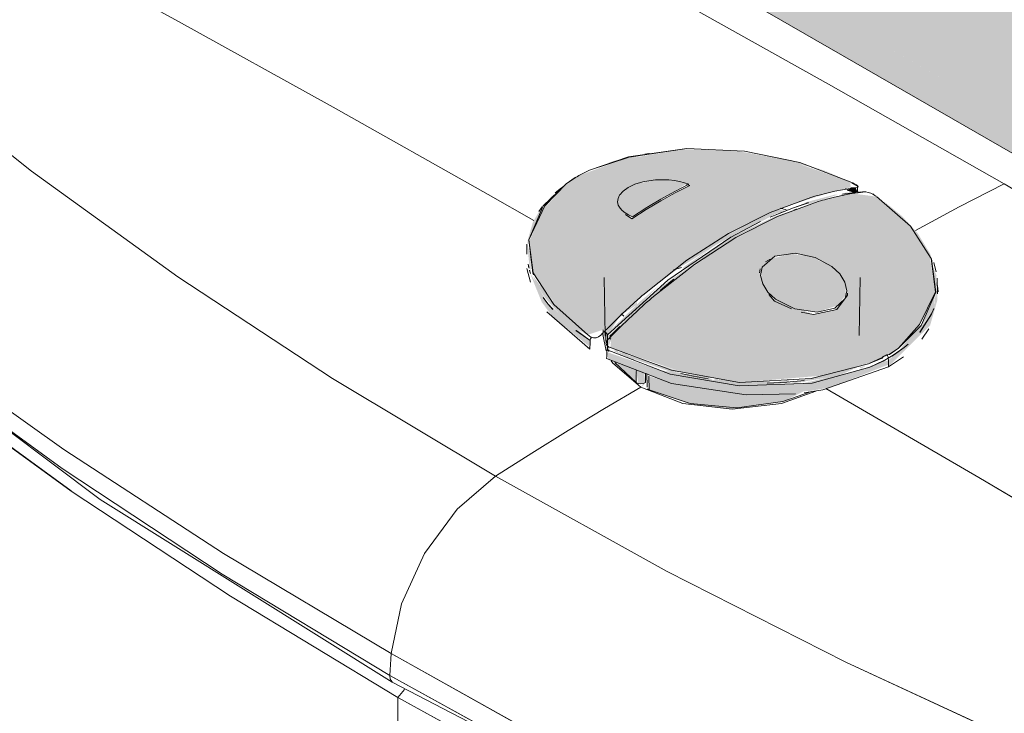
# Model space of a CAD drawing. Header units: metres. Extents: x -5.4 to 6, y -8 to 2.6.
# Tile 36 of 63: x 4.699 to 4.855, y -6.047 to -5.937. Entities that reach past the tile are written whole.
import ezdxf

# ---------------------------------------------------------------- set-up
doc = ezdxf.new("R2010")
doc.units = ezdxf.units.M
doc.layers.add('P-SANR-FIXT', color=7, linetype='Continuous', lineweight=5)

# ---------------------------------------------------------------- blocks, each defined once
blk = doc.blocks.new('BARRA DE APOIO EM AÇO INOX 70cm - 2310_E_070_BR_Branco-V3-ISO_BANHEIRO')
at = {"layer": 'P-SANR-FIXT', "true_color": 0xf4f4f4}
for points in [[(6.66968, -6.024), (6.67054, -6.0185), (6.67299, -6.01285), (6.67667, -6.0079), (6.68099, -6.00441), (6.68532, -6.0029), (6.68838, -6.00326), (6.26332, -5.75785), (6.25965, -5.75713), (6.25532, -5.75864), (6.25099, -5.76213), (6.24732, -5.76709), (6.24486, -5.77274), (6.244, -5.77824), (6.66575, -6.02173)], [(6.67299, -6.03133), (6.67054, -6.0285), (6.66968, -6.024), (6.244, -5.77824), (6.24486, -5.78274), (6.24732, -5.78556), (6.67177, -6.03062)]]:
    blk.add_hatch(color=7, dxfattribs=at).paths.add_polyline_path(points)
at = {"layer": 'P-SANR-FIXT'}
blk.add_line((6.24732, -5.78556), (6.67299, -6.03133), dxfattribs=at)
blk = doc.blocks.new('Deca_Caixa acoplada com acionamento Duo_Cx_ Acoplada Univ_ Compet_CDC_00F - CDC_00F_17_Branco-2802808-ISO_BANHEIRO')
at = {"layer": 'P-SANR-FIXT', "true_color": 0xf4f4f4}
h = blk.add_hatch(color=7, dxfattribs=at)
h.paths.add_polyline_path([(6.47901, -5.98699), (6.48215, -5.98596), (6.48826, -5.98027), (6.49755, -5.97336), (6.50378, -5.96966), (6.51019, -5.96673), (6.51753, -5.96437), (6.5207, -5.96358), (6.52065, -5.96273), (6.51099, -5.95933), (6.50243, -5.95777), (6.4941, -5.95754), (6.48442, -5.95921), (6.4774, -5.96182), (6.47499, -5.96362), (6.47185, -5.96735), (6.46972, -5.97218), (6.47034, -5.97717), (6.47433, -5.98279), (6.47878, -5.98678)])
h.paths.add_polyline_path([(6.48599, -5.9686), (6.48379, -5.96558), (6.48414, -5.96473), (6.48543, -5.9636), (6.48797, -5.96268), (6.4909, -5.96238), (6.49434, -5.96286), (6.49493, -5.96342), (6.48829, -5.9671), (6.48651, -5.96826)])
h = blk.add_hatch(color=7, dxfattribs=at)
h.paths.add_polyline_path([(6.52077, -5.96278), (6.51662, -5.96096), (6.51151, -5.95933), (6.50506, -5.95803), (6.50835, -5.95877), (6.51463, -5.96043), (6.52065, -5.96273)])
h.paths.add_polyline_path([(6.48043, -5.9605), (6.48804, -5.95839), (6.48312, -5.95941), (6.48074, -5.96032)])
h.paths.add_polyline_path([(6.50048, -5.95769), (6.49678, -5.95745), (6.50009, -5.95767)])
for points in [[(6.48612, -5.96826), (6.49289, -5.96419), (6.49472, -5.96299), (6.49209, -5.96244), (6.48953, -5.96245), (6.48647, -5.96311), (6.48461, -5.96418), (6.48379, -5.96558), (6.48386, -5.9664), (6.48494, -5.96765), (6.48599, -5.9682)], [(6.48216, -5.98895), (6.48235, -5.98867), (6.48336, -5.98652), (6.4944, -5.97701), (6.49811, -5.9744), (6.50481, -5.97039), (6.51209, -5.96706), (6.50869, -5.96821), (6.50163, -5.97155), (6.49011, -5.97978), (6.48213, -5.98733), (6.48216, -5.98867)], [(6.51539, -5.98341), (6.51866, -5.98232), (6.51994, -5.98066), (6.51991, -5.9792), (6.51928, -5.97782), (6.51814, -5.97655), (6.51716, -5.97585), (6.51405, -5.97452), (6.51113, -5.97418), (6.50828, -5.97489), (6.5066, -5.9767), (6.50662, -5.97837), (6.50719, -5.97959), (6.50864, -5.98118), (6.50993, -5.98191), (6.51255, -5.98299), (6.51523, -5.98339)], [(6.52672, -5.99206), (6.53332, -5.98546), (6.53443, -5.98159), (6.53448, -5.97868), (6.53415, -5.9786), (6.53425, -5.97889), (6.5343, -5.97952), (6.5342, -5.98035), (6.53399, -5.98201), (6.53296, -5.98442), (6.52819, -5.98971), (6.52669, -5.99103), (6.52671, -5.99172)], [(6.51053, -5.98229), (6.51026, -5.98207), (6.50851, -5.98139), (6.5088, -5.98169), (6.51033, -5.98222)], [(6.48258, -5.9879), (6.48298, -5.98696), (6.48259, -5.98776)], [(6.50415, -5.99654), (6.51434, -5.99588), (6.51749, -5.99533), (6.52671, -5.99172), (6.52669, -5.99103), (6.52487, -5.99161), (6.52193, -5.99264), (6.51305, -5.99471), (6.50144, -5.99482), (6.49049, -5.99263), (6.48206, -5.98973), (6.48228, -5.99087), (6.49254, -5.99474), (6.50346, -5.99643)]]:
    blk.add_hatch(color=7, dxfattribs=at).paths.add_polyline_path(points)
h = blk.add_hatch(color=7, dxfattribs=at)
h.paths.add_polyline_path([(6.47901, -5.98699), (6.47297, -5.98115), (6.47034, -5.97766), (6.47077, -5.9788), (6.47226, -5.98115), (6.47502, -5.98424), (6.47731, -5.98609), (6.47878, -5.9869)])
h.paths.add_polyline_path([(6.46942, -5.97262), (6.46972, -5.97218), (6.46995, -5.97135), (6.47294, -5.96579), (6.47344, -5.96478), (6.4715, -5.9671), (6.47031, -5.9691), (6.46952, -5.9719), (6.46944, -5.97245)])
h.paths.add_polyline_path([(6.46999, -5.97696), (6.46997, -5.97453), (6.46942, -5.97262), (6.46975, -5.97601), (6.46993, -5.97673)])
h = blk.add_hatch(color=7, dxfattribs=at)
h.paths.add_polyline_path([(6.48684, -5.98216), (6.4868, -5.9818), (6.48469, -5.98359), (6.48649, -5.98243), (6.4868, -5.98219)])
h.paths.add_polyline_path([(6.48205, -5.98684), (6.48548, -5.98395), (6.49057, -5.97893), (6.48726, -5.98175), (6.48213, -5.98675)])
h.paths.add_polyline_path([(6.49423, -5.97661), (6.49884, -5.97304), (6.49417, -5.97627), (6.49418, -5.9763)])
h.paths.add_polyline_path([(6.4964, -5.9741), (6.4977, -5.9734), (6.4969, -5.97377), (6.49673, -5.97389)])
h.paths.add_polyline_path([(6.50293, -5.97093), (6.50957, -5.96742), (6.50638, -5.96869), (6.50391, -5.97007), (6.50282, -5.97091)])
h.paths.add_polyline_path([(6.51039, -5.96741), (6.51103, -5.96673), (6.51036, -5.96728)])
h.paths.add_polyline_path([(6.51403, -5.96622), (6.51864, -5.96476), (6.51813, -5.96477), (6.51343, -5.966), (6.51397, -5.96619)])
h.paths.add_polyline_path([(6.51913, -5.96492), (6.52065, -5.96424), (6.5193, -5.96463), (6.51915, -5.96489)])
h = blk.add_hatch(color=7, dxfattribs=at)
h.paths.add_polyline_path([(6.50306, -5.99457), (6.51617, -5.99347), (6.52427, -5.99131), (6.52778, -5.98947), (6.52842, -5.98896), (6.53161, -5.98536), (6.53415, -5.98019), (6.53324, -5.97452), (6.53019, -5.96977), (6.52479, -5.96506), (6.52098, -5.96457), (6.5159, -5.96573), (6.51102, -5.9675), (6.50659, -5.96948), (6.49973, -5.97335), (6.49313, -5.97801), (6.48657, -5.98348), (6.4828, -5.98721), (6.48259, -5.98901), (6.49408, -5.99294), (6.50263, -5.99449)])
h.paths.add_polyline_path([(6.51484, -5.98378), (6.50846, -5.98131), (6.50715, -5.97953), (6.50662, -5.97837), (6.50649, -5.97685), (6.50869, -5.97453), (6.5124, -5.97417), (6.51604, -5.97525), (6.51871, -5.97709), (6.51971, -5.97851), (6.52001, -5.97964), (6.52, -5.98099), (6.51819, -5.98306), (6.51523, -5.9837)])
h = blk.add_hatch(color=7, dxfattribs=at)
h.paths.add_polyline_path([(6.52178, -5.96374), (6.52177, -5.9634), (6.52171, -5.9637)])
h.paths.add_polyline_path([(6.52125, -5.96453), (6.52181, -5.96435), (6.52147, -5.9636), (6.52069, -5.96362), (6.52058, -5.9638), (6.52006, -5.96408), (6.52125, -5.96444)])
h = blk.add_hatch(color=7, dxfattribs=at)
h.paths.add_polyline_path([(6.52865, -5.98916), (6.53148, -5.98647), (6.53116, -5.98634), (6.53045, -5.98695), (6.52865, -5.98916)])
h.paths.add_polyline_path([(6.53189, -5.98552), (6.5329, -5.98438), (6.53388, -5.98243), (6.53412, -5.98035), (6.53196, -5.98536)])
h.paths.add_polyline_path([(6.53412, -5.97992), (6.53425, -5.97889), (6.53421, -5.97847), (6.53433, -5.97757), (6.53382, -5.97638), (6.53372, -5.97636), (6.53405, -5.97941)])
h.paths.add_polyline_path([(6.53347, -5.97488), (6.53332, -5.97414), (6.53135, -5.9709), (6.52892, -5.96822), (6.52601, -5.96583), (6.52737, -5.96729), (6.53078, -5.97069), (6.53332, -5.97465)])
h = blk.add_hatch(color=7, dxfattribs=at)
h.paths.add_polyline_path([(6.48671, -5.99455), (6.4865, -5.99249), (6.48362, -5.99148), (6.48666, -5.9945)])
h.paths.add_polyline_path([(6.48667, -5.99116), (6.48657, -5.99102), (6.48538, -5.99018), (6.48514, -5.98995), (6.48402, -5.98973), (6.48409, -5.99004), (6.48666, -5.99115)])
h.paths.add_polyline_path([(6.48214, -5.98777), (6.48245, -5.98668), (6.48298, -5.98578), (6.48407, -5.98408), (6.48182, -5.98653), (6.48214, -5.98775)])
h.paths.add_polyline_path([(6.49272, -5.97676), (6.49487, -5.97555), (6.49922, -5.97281), (6.50735, -5.96826), (6.50946, -5.96757), (6.50957, -5.9678), (6.51029, -5.96726), (6.50909, -5.96713), (6.50542, -5.96883), (6.49876, -5.97257), (6.49329, -5.97631)])
h = blk.add_hatch(color=7, dxfattribs=at)
h.paths.add_polyline_path([(6.46955, -5.9758), (6.46943, -5.97411), (6.46954, -5.97578)])
h.paths.add_polyline_path([(6.47937, -5.98892), (6.47938, -5.98786), (6.47266, -5.982), (6.46975, -5.97696), (6.47172, -5.9818), (6.4734, -5.98409), (6.47892, -5.98857)])
h.paths.add_polyline_path([(6.47937, -5.98927), (6.47937, -5.98892), (6.47896, -5.98892)])
h.paths.add_polyline_path([(6.46989, -5.97386), (6.46978, -5.97261), (6.46983, -5.97337)])
h = blk.add_hatch(color=7, dxfattribs=at)
h.paths.add_polyline_path([(6.48869, -5.98133), (6.49007, -5.98036), (6.48944, -5.98069), (6.48879, -5.98125)])
h.paths.add_polyline_path([(6.48742, -5.98246), (6.48866, -5.98148), (6.48846, -5.98153), (6.48766, -5.98224)])
h = blk.add_hatch(color=7, dxfattribs=at)
h.paths.add_polyline_path([(6.49821, -5.99562), (6.49512, -5.99495), (6.49758, -5.99549)])
h.paths.add_polyline_path([(6.50264, -5.99856), (6.51001, -5.99758), (6.51326, -5.99595), (6.50261, -5.9963), (6.49122, -5.9943), (6.48871, -5.99356), (6.48878, -5.99574), (6.49524, -5.99791), (6.50261, -5.99856)])
h.paths.add_polyline_path([(6.503, -5.99508), (6.51593, -5.99428), (6.51444, -5.99437), (6.51119, -5.99465), (6.51093, -5.99445), (6.51103, -5.99411), (6.50917, -5.99449), (6.50917, -5.99485), (6.49965, -5.99408), (6.49949, -5.99392), (6.49898, -5.99416), (6.49881, -5.99421), (6.49828, -5.99388), (6.49847, -5.99373), (6.49049, -5.99263), (6.49293, -5.99339), (6.50263, -5.99502)])
h.paths.add_polyline_path([(6.49674, -5.99388), (6.49702, -5.99363), (6.49692, -5.99384)])
h.paths.add_polyline_path([(6.49562, -5.99366), (6.49418, -5.99317), (6.49455, -5.99317), (6.4955, -5.9936)])
h.paths.add_polyline_path([(6.51948, -5.98169), (6.52009, -5.98044), (6.51993, -5.98069), (6.5194, -5.98161)])
h = blk.add_hatch(color=7, dxfattribs=at)
h.paths.add_polyline_path([(6.50192, -5.99879), (6.51078, -5.99749), (6.50946, -5.99767), (6.50116, -5.99843), (6.49408, -5.99752), (6.4971, -5.99823), (6.50179, -5.99877)])
h.paths.add_polyline_path([(6.48743, -5.99532), (6.48805, -5.99484), (6.48777, -5.9948), (6.4875, -5.99521)])
h.paths.add_polyline_path([(6.48742, -5.99532), (6.48345, -5.99132), (6.48298, -5.99148), (6.48733, -5.99524)])
h.paths.add_polyline_path([(6.48262, -5.9896), (6.48162, -5.98638), (6.48143, -5.98699), (6.48259, -5.98958)])
h = blk.add_hatch(color=7, dxfattribs=at)
h.paths.add_polyline_path([(6.50917, -5.99485), (6.50976, -5.99461), (6.50681, -5.99435), (6.50199, -5.99437), (6.49969, -5.99416), (6.50027, -5.99452), (6.50631, -5.99477), (6.50913, -5.99484)])
h.paths.add_polyline_path([(6.51151, -5.99471), (6.51879, -5.99348), (6.52183, -5.99212), (6.52144, -5.99214), (6.51119, -5.99465)])
h.paths.add_polyline_path([(6.49905, -5.99424), (6.49828, -5.99388), (6.49848, -5.99416), (6.49891, -5.99422)])
h.paths.add_polyline_path([(6.49674, -5.99388), (6.497, -5.99363), (6.49625, -5.99371)])
h.paths.add_polyline_path([(6.4941, -5.99297), (6.48538, -5.99018), (6.48518, -5.99042), (6.49228, -5.99291), (6.49408, -5.99297)])
h.paths.add_polyline_path([(6.52237, -5.99236), (6.5231, -5.9919), (6.52212, -5.99214)])
h.paths.add_polyline_path([(6.48409, -5.99004), (6.48361, -5.98938), (6.4831, -5.98953), (6.48348, -5.98973)])
h = blk.add_hatch(color=7, dxfattribs=at)
h.paths.add_polyline_path([(6.48743, -5.99475), (6.48817, -5.99458), (6.48793, -5.99304), (6.48669, -5.99256), (6.48703, -5.9947), (6.48742, -5.99475)])
h.paths.add_polyline_path([(6.48814, -5.99172), (6.48783, -5.99151), (6.48812, -5.99172)])
h = blk.add_hatch(color=7, dxfattribs=at)
h.paths.add_polyline_path([(6.48817, -5.99458), (6.48839, -5.99445), (6.48817, -5.99457)])
h.paths.add_polyline_path([(6.48847, -5.99441), (6.48851, -5.99406), (6.48848, -5.99423)])
at = {"layer": 'P-SANR-FIXT'}
for p, q in [((6.36907, -5.94374), (6.3908, -5.96102)), ((6.48865, -5.95824), (6.48808, -5.95834)), ((6.48816, -5.95834), (6.48873, -5.95824)), ((6.3908, -5.96102), (6.414, -5.97778)), ((6.4774, -5.96189), (6.47731, -5.9619)), ((6.47731, -5.9619), (6.4774, -5.96189)), ((6.49467, -5.96316), (6.49519, -5.96329)), ((6.52177, -5.9634), (6.5209, -5.96295)), ((6.5209, -5.96295), (6.52177, -5.9634)), ((6.47046, -5.96884), (6.46324, -5.96473)), ((6.51695, -5.9645), (6.5157, -5.96481)), ((6.51819, -5.96422), (6.51695, -5.9645)), ((6.51813, -5.96515), (6.51937, -5.96487)), ((6.51943, -5.96399), (6.51819, -5.96422)), ((6.51937, -5.96487), (6.5206, -5.96463)), ((6.52125, -5.96439), (6.5194, -5.96469)), ((6.51941, -5.96468), (6.52125, -5.96439)), ((6.52065, -5.96379), (6.51943, -5.96399)), ((6.52063, -5.96415), (6.5199, -5.9638)), ((6.5206, -5.96463), (6.52182, -5.96444)), ((6.52192, -5.96437), (6.52185, -5.96441)), ((6.5144, -5.96518), (6.50792, -5.96757)), ((6.514, -5.96603), (6.51163, -5.96683)), ((6.51688, -5.96546), (6.51813, -5.96515)), ((6.47177, -5.96667), (6.47124, -5.9674)), ((6.47124, -5.96741), (6.47177, -5.96667)), ((6.48599, -5.9686), (6.48501, -5.96791)), ((6.50792, -5.96757), (6.50133, -5.97091)), ((6.51163, -5.96683), (6.50796, -5.96831)), ((6.50956, -5.96691), (6.51049, -5.96714)), ((6.51167, -5.96722), (6.51209, -5.96706)), ((6.5121, -5.96706), (6.51168, -5.96721)), ((6.50133, -5.97091), (6.49475, -5.97517)), ((6.46933, -5.9742), (6.46935, -5.9726)), ((6.50251, -5.97154), (6.50215, -5.97175)), ((6.50215, -5.97175), (6.50251, -5.97155)), ((6.46934, -5.97279), (6.46934, -5.9742)), ((6.46955, -5.97578), (6.46969, -5.97639)), ((6.4697, -5.97644), (6.46955, -5.9758)), ((6.49475, -5.97517), (6.48826, -5.98027)), ((6.5072, -5.97543), (6.50793, -5.97497)), ((6.53388, -5.97553), (6.53429, -5.97701)), ((6.53429, -5.97702), (6.53389, -5.97555)), ((6.46937, -5.97649), (6.46991, -5.97866)), ((6.46995, -5.97726), (6.46979, -5.97678)), ((6.4698, -5.97676), (6.46995, -5.97726)), ((6.49389, -5.9763), (6.4926, -5.97666)), ((6.49262, -5.97666), (6.49389, -5.9763)), ((6.50626, -5.97715), (6.50635, -5.97653)), ((6.414, -5.97778), (6.43854, -5.99391)), ((6.48161, -5.97792), (6.4818, -5.9871)), ((6.52204, -5.9871), (6.52223, -5.97789)), ((6.53448, -5.98026), (6.53445, -5.97801)), ((6.53445, -5.97801), (6.53446, -5.98047)), ((6.53458, -5.98017), (6.53449, -5.97923)), ((6.48696, -5.98141), (6.48571, -5.98253)), ((6.50864, -5.98164), (6.50774, -5.98057)), ((6.51131, -5.98288), (6.50864, -5.98164)), ((6.47255, -5.98335), (6.47937, -5.98927)), ((6.48571, -5.98253), (6.48447, -5.98369)), ((6.48324, -5.98488), (6.48202, -5.98609)), ((6.48447, -5.98369), (6.48324, -5.98488)), ((6.48414, -5.9858), (6.48546, -5.98452)), ((6.48472, -5.98401), (6.48433, -5.98364)), ((6.47939, -5.98787), (6.47714, -5.98631)), ((6.47716, -5.98632), (6.47939, -5.98787)), ((6.48147, -5.98619), (6.48142, -5.98695)), ((6.48189, -5.98798), (6.48182, -5.98653)), ((6.48182, -5.98653), (6.48193, -5.98824)), ((6.48259, -5.98721), (6.48412, -5.98569)), ((6.4841, -5.9857), (6.48259, -5.98721)), ((6.48283, -5.98711), (6.48414, -5.9858)), ((6.53197, -5.98771), (6.5331, -5.98605)), ((6.48142, -5.98695), (6.48192, -5.98951)), ((6.48259, -5.9877), (6.48259, -5.98721)), ((6.48207, -5.98938), (6.49209, -5.99324)), ((6.4821, -5.98895), (6.48233, -5.9896)), ((6.48235, -5.98963), (6.48215, -5.98908)), ((6.37169, -5.99081), (6.39568, -6.00821)), ((6.48671, -5.99455), (6.4833, -5.99136)), ((6.48331, -5.99137), (6.48671, -5.99455)), ((6.52672, -5.99206), (6.52907, -5.9905)), ((6.48669, -5.99256), (6.48671, -5.99455)), ((6.48671, -5.99455), (6.48669, -5.99256)), ((6.51458, -5.99464), (6.52375, -5.99214)), ((6.37317, -5.99443), (6.39707, -6.01177)), ((6.43854, -5.99391), (6.46439, -6.00943)), ((6.48815, -5.99306), (6.48817, -5.99458)), ((6.48817, -5.99458), (6.48815, -5.99306)), ((6.48837, -5.99315), (6.48841, -5.99531)), ((6.48871, -5.99356), (6.48876, -5.99574)), ((6.48876, -5.99574), (6.48871, -5.99356)), ((6.49209, -5.99324), (6.503, -5.99507)), ((6.48742, -5.99532), (6.48166, -5.99871)), ((6.48841, -5.99531), (6.48841, -5.99532)), ((6.48876, -5.99574), (6.48851, -5.99555)), ((6.48851, -5.99555), (6.48876, -5.99574)), ((6.50302, -5.99508), (6.51458, -5.99464)), ((6.54105, -6.00965), (6.51676, -5.99553)), ((6.47014, -6.00576), (6.4759, -6.00218)), ((6.46439, -6.00943), (6.47014, -6.00576)), ((6.39568, -6.00821), (6.42101, -6.02497)), ((6.46439, -6.00943), (6.4916, -6.02455)), ((6.56567, -6.0242), (6.54105, -6.00965)), ((6.39709, -6.01178), (6.42234, -6.02848)), ((6.42101, -6.02497), (6.44761, -6.04103)), ((6.4916, -6.02455), (6.51993, -6.03894)), ((6.42235, -6.02849), (6.44889, -6.04452)), ((6.44786, -6.03757), (6.47566, -6.05313)), ((6.51993, -6.03894), (6.54942, -6.0526)), ((6.44761, -6.04103), (6.44768, -6.04166)), ((6.44761, -6.04103), (6.47544, -6.05639)), ((6.44768, -6.04166), (6.44797, -6.04206)), ((6.44889, -6.04452), (6.44995, -6.04329)), ((6.44995, -6.04329), (6.44889, -6.04452)), ((6.44889, -6.04452), (6.47665, -6.05984))]:
    blk.add_line(p, q, dxfattribs=at)
for points in [[(6.43357, -5.90061, 0), (6.46151, -5.91605, 0), (6.48939, -5.93161, 0), (6.51722, -5.94724, 0), (6.54507, -5.96301, 0)], [(6.54507, -5.96301, 0), (6.51722, -5.94724, 0), (6.48939, -5.93161, 0), (6.46151, -5.91605, 0), (6.43357, -5.90061, 0)], [(6.38892, -5.92348, 0), (6.41366, -5.93699, 0), (6.43864, -5.95085, 0), (6.46324, -5.96473, 0), (6.47046, -5.96884, 0)], [(6.46324, -5.96473, 0), (6.43864, -5.95085, 0), (6.41366, -5.93699, 0)], [(6.46439, -6.00943, 0), (6.43854, -5.99391, 0), (6.414, -5.97778, 0), (6.3908, -5.96102, 0), (6.36907, -5.94374, 0)], [(6.52088, -5.96282, 0), (6.51264, -5.95967, 0), (6.50385, -5.95783, 0), (6.49472, -5.95745, 0), (6.4856, -5.95883, 0), (6.47929, -5.96086, 0), (6.47758, -5.96171, 0), (6.4774, -5.96189, 0)], [(6.4774, -5.96189, 0), (6.4776, -5.96173, 0), (6.4793, -5.96087, 0), (6.48548, -5.95875, 0), (6.49472, -5.95745, 0)], [(6.4704, -5.9775, 0), (6.47029, -5.97721, 0), (6.46965, -5.97192, 0), (6.47195, -5.96655, 0), (6.47558, -5.96302, 0), (6.47702, -5.96207, 0), (6.4774, -5.96189, 0)], [(6.4774, -5.96189, 0), (6.477, -5.96204, 0), (6.47557, -5.96301, 0), (6.47223, -5.96654, 0), (6.46969, -5.9719, 0), (6.47034, -5.97717, 0), (6.47365, -5.98218, 0), (6.47901, -5.98699, 0)], [(6.48774, -5.96273, 0), (6.48647, -5.96311, 0), (6.48543, -5.9636, 0), (6.48461, -5.96418, 0), (6.48404, -5.96485, 0)], [(6.49519, -5.96329, 0), (6.49289, -5.96444, 0), (6.49059, -5.96571, 0), (6.48829, -5.9671, 0), (6.48599, -5.9686, 0)], [(6.48612, -5.96826, 0), (6.48836, -5.96681, 0), (6.49059, -5.96546, 0), (6.49283, -5.96423, 0), (6.49506, -5.9631, 0)], [(6.49188, -5.96242, 0), (6.49083, -5.96238, 0), (6.48976, -5.96242, 0), (6.48872, -5.96254, 0), (6.48774, -5.96273, 0)], [(6.49504, -5.9631, 0), (6.49434, -5.96286, 0), (6.49358, -5.96266, 0), (6.49275, -5.96251, 0), (6.49188, -5.96242, 0)], [(6.52156, -5.96317, 0), (6.52139, -5.96308, 0), (6.52122, -5.96299, 0), (6.52105, -5.9629, 0), (6.52088, -5.96282, 0)], [(6.52088, -5.96282, 0), (6.52105, -5.9629, 0), (6.52122, -5.96299, 0), (6.52139, -5.96308, 0), (6.52156, -5.96317, 0)], [(6.52158, -5.96366, 0), (6.52181, -5.9636, 0), (6.52188, -5.96348, 0), (6.52179, -5.96333, 0), (6.52156, -5.96317, 0)], [(6.52156, -5.96317, 0), (6.52164, -5.96317, 0), (6.52171, -5.96322, 0), (6.52175, -5.96329, 0), (6.52177, -5.9634, 0)], [(6.54507, -5.96301, 0), (6.53792, -5.96671, 0), (6.53099, -5.97042, 0)], [(6.53099, -5.97042, 0), (6.53792, -5.96671, 0), (6.54507, -5.96301, 0)], [(6.60028, -5.99563, 0), (6.57273, -5.97929, 0), (6.54507, -5.96301, 0)], [(6.47522, -5.96339, 0), (6.47464, -5.96382, 0), (6.47385, -5.96448, 0)], [(6.47387, -5.96447, 0), (6.47464, -5.96382, 0), (6.4752, -5.9634, 0)], [(6.48404, -5.96485, 0), (6.48382, -5.96535, 0), (6.48375, -5.96588, 0), (6.48386, -5.9664, 0), (6.48413, -5.96689, 0)], [(6.5144, -5.96518, 0), (6.51473, -5.96508, 0), (6.51505, -5.96499, 0), (6.51538, -5.9649, 0), (6.5157, -5.96481, 0)], [(6.5157, -5.96481, 0), (6.51538, -5.9649, 0), (6.51505, -5.96499, 0), (6.51473, -5.96508, 0), (6.5144, -5.96518, 0)], [(6.5157, -5.96481, 0), (6.51695, -5.9645, 0), (6.51819, -5.96422, 0), (6.51943, -5.96399, 0), (6.52065, -5.96379, 0)], [(6.52182, -5.96444, 0), (6.5206, -5.96463, 0), (6.51937, -5.96487, 0), (6.51813, -5.96515, 0), (6.51688, -5.96546, 0)], [(6.52065, -5.96379, 0), (6.52074, -5.96378, 0), (6.52083, -5.96376, 0), (6.52092, -5.96375, 0), (6.52101, -5.96374, 0)], [(6.52101, -5.96374, 0), (6.52092, -5.96375, 0), (6.52083, -5.96376, 0), (6.52074, -5.96378, 0), (6.52065, -5.96379, 0)], [(6.52101, -5.96374, 0), (6.5211, -5.96373, 0), (6.52118, -5.96371, 0), (6.52126, -5.9637, 0), (6.52133, -5.96369, 0)], [(6.52122, -5.964, 0), (6.52118, -5.96392, 0), (6.52113, -5.96385, 0), (6.52108, -5.96378, 0), (6.52101, -5.96374, 0)], [(6.52125, -5.96439, 0), (6.52126, -5.96429, 0), (6.52126, -5.96419, 0), (6.52125, -5.9641, 0), (6.52122, -5.964, 0)], [(6.52133, -5.96369, 0), (6.52139, -5.96369, 0), (6.52145, -5.96368, 0), (6.52151, -5.96367, 0), (6.52158, -5.96366, 0)], [(6.52177, -5.9634, 0), (6.52178, -5.96374, 0), (6.5218, -5.96408, 0), (6.52182, -5.96442, 0)], [(6.52219, -5.96439, 0), (6.5221, -5.9644, 0), (6.52201, -5.96441, 0), (6.52192, -5.96442, 0), (6.52182, -5.96444, 0)], [(6.52182, -5.96444, 0), (6.52192, -5.96442, 0), (6.52201, -5.96441, 0), (6.5221, -5.9644, 0), (6.52219, -5.96439, 0)], [(6.52219, -5.96439, 0), (6.52212, -5.96436, 0), (6.52205, -5.96434, 0), (6.52198, -5.96435, 0), (6.52192, -5.96437, 0)], [(6.52251, -5.96435, 0), (6.52244, -5.96435, 0), (6.52236, -5.96436, 0), (6.52228, -5.96437, 0), (6.52219, -5.96439, 0)], [(6.52277, -5.96431, 0), (6.5227, -5.96432, 0), (6.52263, -5.96433, 0), (6.52257, -5.96434, 0), (6.52251, -5.96435, 0)], [(6.52422, -5.96467, 0), (6.5239, -5.96451, 0), (6.52351, -5.96439, 0), (6.52311, -5.96432, 0), (6.52277, -5.96431, 0)], [(6.52443, -5.96481, 0), (6.52438, -5.96473, 0), (6.52431, -5.96468, 0), (6.52422, -5.96467, 0)], [(6.52422, -5.96467, 0), (6.52438, -5.96477, 0), (6.52453, -5.96487, 0), (6.52468, -5.96497, 0)], [(6.52468, -5.96497, 0), (6.52453, -5.96487, 0), (6.52438, -5.96477, 0), (6.52422, -5.96467, 0)], [(6.48826, -5.98027, 0), (6.49475, -5.97517, 0), (6.50133, -5.97091, 0), (6.50792, -5.96757, 0), (6.5144, -5.96518, 0)], [(6.51558, -5.96582, 0), (6.50909, -5.96821, 0), (6.50251, -5.97155, 0), (6.49593, -5.97581, 0), (6.48944, -5.98092, 0)], [(6.48944, -5.98092, 0), (6.49593, -5.97581, 0), (6.50251, -5.97155, 0), (6.50909, -5.96821, 0), (6.51558, -5.96583, 0)], [(6.50897, -5.96788, 0), (6.51163, -5.96683, 0), (6.51401, -5.96602, 0)], [(6.51688, -5.96546, 0), (6.51655, -5.96555, 0), (6.51623, -5.96564, 0), (6.5159, -5.96573, 0), (6.51558, -5.96582, 0)], [(6.51558, -5.96583, 0), (6.5159, -5.96573, 0), (6.51623, -5.96564, 0), (6.51655, -5.96555, 0), (6.51688, -5.96546, 0)], [(6.52644, -5.99018, 0), (6.52685, -5.99012, 0), (6.52828, -5.98912, 0), (6.53161, -5.98536, 0), (6.53415, -5.98019, 0), (6.53349, -5.97491, 0), (6.53019, -5.96977, 0), (6.52483, -5.96507, 0)], [(6.48413, -5.96689, 0), (6.48449, -5.96729, 0), (6.48494, -5.96765, 0), (6.48548, -5.96797, 0), (6.48611, -5.96826, 0)], [(6.48213, -5.98697, 0), (6.49174, -5.97831, 0), (6.50169, -5.97152, 0), (6.5064, -5.96903, 0)], [(6.5064, -5.96903, 0), (6.50169, -5.97152, 0), (6.49174, -5.97831, 0), (6.48213, -5.98697, 0)], [(6.34931, -5.97052, 0), (6.37191, -5.98809, 0), (6.39591, -6.0052, 0)], [(6.44786, -6.03757, 0), (6.42126, -6.02172, 0), (6.39591, -6.0052, 0), (6.37191, -5.98809, 0), (6.34931, -5.97052, 0)], [(6.44761, -6.04103, 0), (6.42101, -6.02497, 0), (6.39568, -6.00821, 0), (6.37169, -5.99081, 0), (6.34912, -5.97283, 0)], [(6.34948, -5.97386, 0), (6.40167, -6.0131, 0), (6.44801, -6.04209, 0)], [(6.51773, -5.97617, 0), (6.5151, -5.97474, 0), (6.51191, -5.97406, 0), (6.50869, -5.97453, 0), (6.5067, -5.97624, 0)], [(6.53355, -5.97493, 0), (6.53419, -5.9802, 0), (6.53189, -5.98552, 0), (6.52827, -5.98912, 0), (6.52682, -5.99012, 0), (6.52644, -5.99018, 0)], [(6.44889, -6.04452, 0), (6.42235, -6.02849, 0), (6.39709, -6.01178, 0), (6.37317, -5.99444, 0), (6.35063, -5.97648, 0)], [(6.5067, -5.97624, 0), (6.50642, -5.97758, 0), (6.50676, -5.97893, 0), (6.50759, -5.9802, 0), (6.5088, -5.98133, 0)], [(6.51982, -5.98121, 0), (6.52009, -5.97999, 0), (6.51979, -5.97865, 0), (6.51898, -5.97734, 0), (6.51773, -5.97617, 0)], [(6.49267, -5.97818, 0), (6.49221, -5.97854, 0), (6.49048, -5.97994, 0)], [(6.49049, -5.97994, 0), (6.49221, -5.97854, 0), (6.49267, -5.97818, 0)], [(6.48696, -5.9814, 0), (6.48729, -5.98112, 0), (6.48761, -5.98083, 0), (6.48794, -5.98055, 0), (6.48826, -5.98027, 0)], [(6.48826, -5.98027, 0), (6.48794, -5.98055, 0), (6.48761, -5.98083, 0), (6.48729, -5.98112, 0), (6.48696, -5.98141, 0)], [(6.5202, -5.9804, 0), (6.52022, -5.98069, 0), (6.51853, -5.98298, 0), (6.51484, -5.98378, 0), (6.51284, -5.98338, 0)], [(6.47345, -5.98296, 0), (6.4727, -5.98208, 0), (6.47192, -5.98106, 0)], [(6.47195, -5.98108, 0), (6.4727, -5.98208, 0), (6.47345, -5.98295, 0)], [(6.48202, -5.98609, 0), (6.48324, -5.98488, 0), (6.48447, -5.98369, 0), (6.48571, -5.98253, 0), (6.48696, -5.9814, 0)], [(6.48814, -5.98205, 0), (6.4868, -5.98327, 0), (6.48546, -5.98452, 0), (6.48414, -5.9858, 0), (6.48283, -5.98711, 0)], [(6.48546, -5.98452, 0), (6.48679, -5.98327, 0), (6.48814, -5.98205, 0)], [(6.48944, -5.98092, 0), (6.48911, -5.9812, 0), (6.48879, -5.98148, 0), (6.48846, -5.98176, 0), (6.48814, -5.98205, 0)], [(6.48814, -5.98205, 0), (6.48846, -5.98177, 0), (6.48879, -5.98148, 0), (6.48911, -5.9812, 0), (6.48944, -5.98092, 0)], [(6.5088, -5.98133, 0), (6.51186, -5.98289, 0), (6.51539, -5.98341, 0), (6.51819, -5.98276, 0), (6.51982, -5.98121, 0)], [(6.5339, -5.98284, 0), (6.53355, -5.9837, 0), (6.5317, -5.9866, 0)], [(6.5317, -5.98659, 0), (6.53355, -5.98368, 0), (6.53389, -5.98286, 0)], [(6.48133, -5.98679, 0), (6.4814, -5.98672, 0), (6.48148, -5.98664, 0), (6.48156, -5.98655, 0), (6.48165, -5.98647, 0)], [(6.48192, -5.98951, 0), (6.48142, -5.98695, 0), (6.48147, -5.98619, 0)], [(6.48165, -5.98647, 0), (6.48174, -5.98637, 0), (6.48183, -5.98628, 0), (6.48192, -5.98619, 0), (6.48202, -5.98609, 0)], [(6.48202, -5.98609, 0), (6.48192, -5.98619, 0), (6.48183, -5.98628, 0), (6.48174, -5.98637, 0), (6.48165, -5.98647, 0)], [(6.48165, -5.98647, 0), (6.48172, -5.98651, 0), (6.48179, -5.98656, 0), (6.48186, -5.98662, 0), (6.48192, -5.98669, 0)], [(6.48192, -5.98669, 0), (6.48199, -5.98676, 0), (6.48205, -5.98684, 0), (6.4821, -5.98691, 0), (6.48213, -5.98697, 0)], [(6.47901, -5.98699, 0), (6.47916, -5.98709, 0), (6.47931, -5.98719, 0), (6.47946, -5.98729, 0), (6.47962, -5.98738, 0)], [(6.47962, -5.98738, 0), (6.47946, -5.98729, 0), (6.47931, -5.98719, 0), (6.47916, -5.98709, 0), (6.47901, -5.98699, 0)], [(6.47937, -5.98927, 0), (6.47937, -5.98892, 0), (6.47938, -5.98857, 0), (6.47938, -5.98822, 0), (6.47939, -5.98787, 0)], [(6.47939, -5.98787, 0), (6.47941, -5.98774, 0), (6.47946, -5.98761, 0), (6.47953, -5.98749, 0), (6.47962, -5.98738, 0)], [(6.47962, -5.98738, 0), (6.47994, -5.98749, 0), (6.48033, -5.98747, 0), (6.48073, -5.98731, 0), (6.48107, -5.98705, 0)], [(6.48107, -5.98705, 0), (6.48114, -5.98698, 0), (6.48121, -5.98691, 0), (6.48127, -5.98685, 0), (6.48133, -5.98679, 0)], [(6.48226, -5.9877, 0), (6.48204, -5.98803, 0), (6.48196, -5.98837, 0), (6.48205, -5.98868, 0), (6.48228, -5.98889, 0)], [(6.48213, -5.98697, 0), (6.48214, -5.98747, 0), (6.48214, -5.98796, 0), (6.48215, -5.98846, 0), (6.48216, -5.98895, 0)], [(6.48251, -5.98744, 0), (6.48245, -5.9875, 0), (6.48239, -5.98756, 0), (6.48233, -5.98763, 0), (6.48226, -5.9877, 0)], [(6.48283, -5.98711, 0), (6.48274, -5.9872, 0), (6.48266, -5.98729, 0), (6.48258, -5.98737, 0), (6.48251, -5.98744, 0)], [(6.48259, -5.98721, 0), (6.48258, -5.98711, 0), (6.48262, -5.98706, 0), (6.4827, -5.98706, 0), (6.48283, -5.98711, 0)], [(6.48207, -5.98938, 0), (6.48206, -5.98973, 0), (6.48204, -5.99007, 0), (6.48202, -5.99042, 0), (6.48201, -5.99077, 0)], [(6.48228, -5.98889, 0), (6.4822, -5.989, 0), (6.48213, -5.98913, 0), (6.48209, -5.98926, 0), (6.48207, -5.98938, 0)], [(6.52668, -5.99068, 0), (6.52613, -5.99099, 0), (6.52586, -5.99114, 0), (6.52375, -5.99214, 0), (6.51458, -5.99465, 0), (6.503, -5.99508, 0), (6.49209, -5.99325, 0), (6.48207, -5.98938, 0)], [(6.48228, -5.98889, 0), (6.49228, -5.99261, 0), (6.50306, -5.99457, 0), (6.51444, -5.99391, 0), (6.52355, -5.99161, 0), (6.52571, -5.9907, 0), (6.52585, -5.99043, 0), (6.52644, -5.99018, 0)], [(6.52668, -5.99068, 0), (6.52722, -5.99036, 0), (6.52748, -5.9902, 0), (6.52921, -5.98899, 0), (6.52984, -5.98847, 0)], [(6.52983, -5.98848, 0), (6.5292, -5.98899, 0), (6.52746, -5.99022, 0), (6.52721, -5.99037, 0), (6.52668, -5.99068, 0)], [(6.48201, -5.99077, 0), (6.49227, -5.9947, 0), (6.50415, -5.99654, 0), (6.51198, -5.99636, 0)], [(6.48273, -5.99111, 0), (6.48298, -5.99148, 0), (6.48742, -5.99532, 0)], [(6.48742, -5.99532, 0), (6.48298, -5.99148, 0), (6.48273, -5.99111, 0)], [(6.52644, -5.99018, 0), (6.52619, -5.99032, 0), (6.5257, -5.99059, 0), (6.52355, -5.99161, 0)], [(6.52375, -5.99214, 0), (6.52584, -5.99115, 0), (6.52613, -5.99099, 0), (6.52668, -5.99068, 0)], [(6.52668, -5.99068, 0), (6.52666, -5.99055, 0), (6.52661, -5.99042, 0), (6.52653, -5.99029, 0), (6.52644, -5.99018, 0)], [(6.52644, -5.99018, 0), (6.52653, -5.99029, 0), (6.52661, -5.99042, 0), (6.52666, -5.99055, 0), (6.52668, -5.99068, 0)], [(6.52668, -5.99068, 0), (6.52669, -5.99103, 0), (6.5267, -5.99137, 0), (6.52671, -5.99172, 0), (6.52672, -5.99206, 0)], [(6.52672, -5.99206, 0), (6.52671, -5.99172, 0), (6.5267, -5.99137, 0), (6.52669, -5.99103, 0), (6.52668, -5.99068, 0)], [(6.51334, -5.99621, 0), (6.51629, -5.99575, 0), (6.52672, -5.99206, 0)], [(6.48817, -5.99458, 0), (6.48783, -5.99471, 0), (6.48743, -5.99475, 0), (6.48703, -5.9947, 0), (6.48671, -5.99455, 0)], [(6.48671, -5.99455, 0), (6.48703, -5.9947, 0), (6.48743, -5.99475, 0), (6.48783, -5.99471, 0), (6.48817, -5.99458, 0)], [(6.49812, -5.99397, 0), (6.49579, -5.99355, 0), (6.49379, -5.99312, 0)], [(6.51332, -5.99426, 0), (6.51059, -5.99453, 0), (6.50746, -5.99465, 0)], [(6.4759, -6.00218, 0), (6.48166, -5.99871, 0), (6.48742, -5.99532, 0)], [(6.48742, -5.99532, 0), (6.49408, -5.99789, 0), (6.50192, -5.99879, 0), (6.50976, -5.99789, 0), (6.5152, -5.99596, 0)], [(6.51521, -5.99595, 0), (6.50976, -5.99788, 0), (6.50192, -5.99879, 0), (6.49408, -5.99789, 0), (6.48742, -5.99532, 0)], [(6.51452, -5.996, 0), (6.50995, -5.9976, 0), (6.50264, -5.99856, 0), (6.49524, -5.99791, 0), (6.48876, -5.99574, 0)], [(6.48876, -5.99574, 0), (6.49524, -5.99791, 0), (6.50264, -5.99856, 0), (6.50995, -5.9976, 0), (6.51451, -5.99601, 0)], [(6.51677, -5.99552, 0), (6.54105, -6.00965, 0), (6.56567, -6.0242, 0), (6.5903, -6.03897, 0), (6.61492, -6.05396, 0)], [(6.48166, -5.99871, 0), (6.4759, -6.00218, 0), (6.47014, -6.00576, 0), (6.46439, -6.00943, 0)], [(6.39591, -6.0052, 0), (6.42126, -6.02172, 0), (6.44786, -6.03757, 0)], [(6.44786, -6.03757, 0), (6.4495, -6.02966, 0), (6.45313, -6.02169, 0), (6.45831, -6.01465, 0), (6.46439, -6.00943, 0)], [(6.46439, -6.00943, 0), (6.45831, -6.01465, 0), (6.45313, -6.02169, 0)], [(6.57999, -6.06552, 0), (6.54942, -6.0526, 0), (6.51993, -6.03894, 0), (6.4916, -6.02455, 0), (6.46439, -6.00943, 0)], [(6.45313, -6.02169, 0), (6.4495, -6.02966, 0), (6.44786, -6.03757, 0)], [(6.44786, -6.03757, 0), (6.44779, -6.03844, 0), (6.44773, -6.0393, 0), (6.44767, -6.04017, 0), (6.44761, -6.04103, 0)], [(6.44761, -6.04103, 0), (6.44767, -6.04017, 0), (6.44773, -6.0393, 0), (6.44779, -6.03844, 0), (6.44786, -6.03757, 0)], [(6.56587, -6.09555, 0), (6.53477, -6.08212, 0), (6.50466, -6.06799, 0), (6.47566, -6.05313, 0), (6.44786, -6.03757, 0)], [(6.56573, -6.09789, 0), (6.5346, -6.08487, 0), (6.50446, -6.07102, 0), (6.47544, -6.05639, 0), (6.44761, -6.04103, 0)], [(6.44797, -6.04206, 0), (6.44768, -6.04166, 0), (6.44761, -6.04103, 0)], [(6.44801, -6.04209, 0), (6.51392, -6.07637, 0), (6.56612, -6.09894, 0)], [(6.44889, -6.04452, 0), (6.44929, -6.1092, 0), (6.4505, -6.17341, 0), (6.45253, -6.23711, 0), (6.45537, -6.30031, 0)], [(6.56673, -6.10125, 0), (6.53563, -6.08823, 0), (6.50558, -6.07442, 0), (6.47665, -6.05984, 0), (6.44889, -6.04452, 0)], [(6.45537, -6.30031, 0), (6.45253, -6.23711, 0), (6.4505, -6.17341, 0), (6.44929, -6.1092, 0), (6.44889, -6.04452, 0)]]:
    blk.add_polyline3d(points, dxfattribs=at)

msp = doc.modelspace()

# ---------------------------------------------------------------- block references
at = {"layer": 'P-SANR-FIXT'}
for name in ['BARRA DE APOIO EM AÇO INOX 70cm - 2310_E_070_BR_Branco-V3-ISO_BANHEIRO', 'Deca_Caixa acoplada com acionamento Duo_Cx_ Acoplada Univ_ Compet_CDC_00F - CDC_00F_17_Branco-2802808-ISO_BANHEIRO']:
    msp.add_blockref(name, (-1.68991, 0), dxfattribs=at)

doc.saveas('drawing.dxf')
